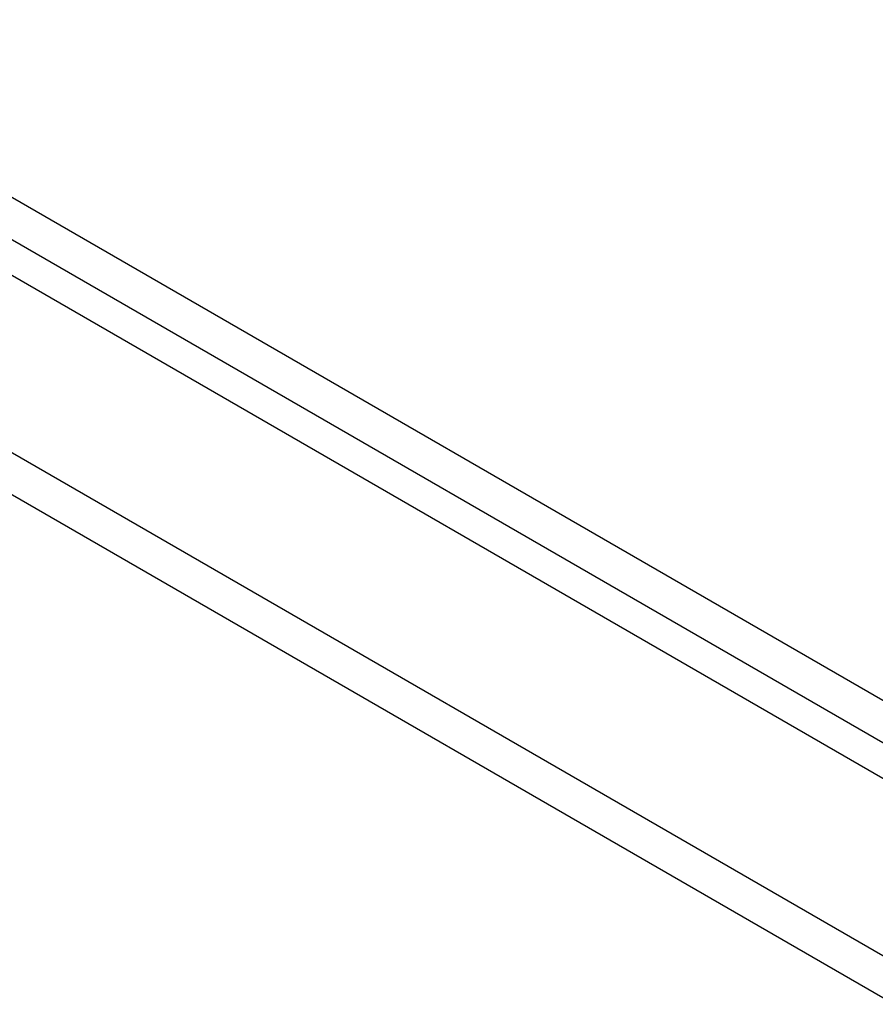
# Model space of a CAD drawing. Header units: inches. Extents: x 635 to 745, y 253 to 341.
# Tile 45 of 127: x 663.04 to 666.32, y 317.87 to 321.66. Entities that reach past the tile are written whole.
import ezdxf

# ---------------------------------------------------------------- set-up
doc = ezdxf.new("R2010")
doc.units = ezdxf.units.IN
doc.header["$MEASUREMENT"] = 0
doc.layers.add('Visible Edges(ANSI)', color=7, linetype='Continuous', lineweight=25)
doc.layers.add('Visible Tangent Edges(ANSI)', color=7, linetype='Continuous', lineweight=25)

msp = doc.modelspace()

# ---------------------------------------------------------------- linework, layer by layer
at = {"layer": 'Visible Edges(ANSI)'}
msp.add_line((636.069, 336.2274), (686.7013, 306.9948), dxfattribs=at)
at = {"layer": 'Visible Tangent Edges(ANSI)'}
for p, q in [((686.9722, 307.1363), (636.2005, 336.4494)), ((636.1305, 336.3281), (686.9022, 307.0151)), ((635.4785, 335.8865), (686.1109, 306.6539)), ((686.0409, 306.5326), (635.4085, 335.7653))]:
    msp.add_line(p, q, dxfattribs=at)

doc.saveas('drawing.dxf')
